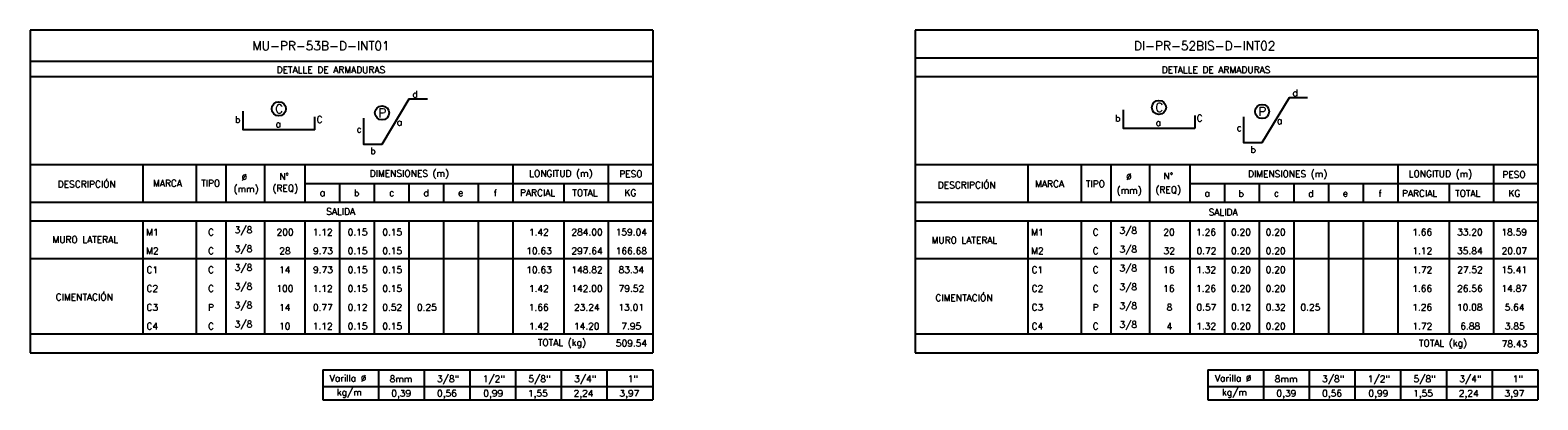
# Model space of a CAD drawing. Header units: metres. Extents: x -260 to 410, y 23 to 160.
# Tile 12 of 15: x 168 to 230, y 63 to 78. Entities that reach past the tile are written whole.
import ezdxf
from ezdxf.enums import TextEntityAlignment as Align

# ---------------------------------------------------------------- set-up
doc = ezdxf.new("R2010")
doc.units = ezdxf.units.M
for name, color, linetype in [('XREF-SE-CUADROS DE DESPIECE - HUAURA_PQT4$0$21', 3, 'Continuous'), ('XREF-SE-CUADROS DE DESPIECE - HUAURA_PQT4$0$21C', 3, 'Continuous'), ('XREF-SE-CUADROS DE DESPIECE - HUAURA_PQT4$0$23', 2, 'Continuous'), ('XREF-SE-CUADROS DE DESPIECE - HUAURA_PQT4$0$S-ANNO-TEXT', 7, 'Continuous'), ('XREF-SE-CUADROS DE DESPIECE - HUAURA_PQT4$0$S-LNWK-0006', 1, 'Continuous')]:
    doc.layers.add(name, color=color, linetype=linetype)
doc.styles.add('XREF-SE-CUADROS DE DESPIECE - HUAURA_PQT4$0$TEGEPSA 100', font='romans.shx')

# ---------------------------------------------------------------- blocks, each defined once
blk = doc.blocks.new('XREF-SE-CUADROS DE DESPIECE - HUAURA_PQT4')
at = {"layer": 'XREF-SE-CUADROS DE DESPIECE - HUAURA_PQT4$0$21'}
for p, q in [((172.934, 72.91), (172.934, 71.379)), ((175.1, 72.91), (175.1, 71.379)), ((176.313, 72.91), (176.313, 71.379)), ((177.883, 72.91), (177.883, 71.379)), ((179.532, 72.91), (179.532, 71.379)), ((187.999, 72.91), (187.999, 71.379)), ((191.894, 72.91), (191.894, 71.379)), ((208.99, 72.91), (208.99, 71.379)), ((211.156, 72.91), (211.156, 71.379)), ((212.369, 72.91), (212.369, 71.379)), ((213.939, 72.91), (213.939, 71.379)), ((215.588, 72.91), (215.588, 71.379)), ((224.055, 72.91), (224.055, 71.379)), ((227.95, 72.91), (227.95, 71.379)), ((179.532, 72.14), (193.703, 72.14)), ((180.943, 72.14), (180.943, 71.379)), ((182.355, 72.14), (182.355, 71.379)), ((183.766, 72.14), (183.766, 71.379)), ((185.177, 72.14), (185.177, 71.379)), ((186.588, 72.14), (186.588, 71.379)), ((190.086, 72.14), (190.086, 71.379)), ((215.588, 72.14), (229.759, 72.14)), ((216.999, 72.14), (216.999, 71.379)), ((218.411, 72.14), (218.411, 71.379)), ((219.822, 72.14), (219.822, 71.379)), ((221.233, 72.14), (221.233, 71.379)), ((222.644, 72.14), (222.644, 71.379)), ((226.142, 72.14), (226.142, 71.379)), ((168.344, 71.379), (193.703, 71.379)), ((204.4, 71.379), (229.759, 71.379)), ((168.344, 70.617), (193.703, 70.617)), ((172.934, 70.617), (172.934, 66.02)), ((175.1, 70.617), (175.1, 66.02)), ((176.313, 70.617), (176.313, 66.02)), ((177.883, 70.617), (177.883, 66.02)), ((179.532, 70.617), (179.532, 66.02)), ((180.943, 70.617), (180.943, 66.02)), ((182.355, 70.617), (182.355, 66.02)), ((183.766, 70.617), (183.766, 66.02)), ((185.177, 70.617), (185.177, 66.02)), ((186.588, 70.617), (186.588, 66.02)), ((187.999, 70.617), (187.999, 66.02)), ((190.086, 70.617), (190.086, 66.02)), ((191.894, 70.617), (191.894, 66.02)), ((204.4, 70.617), (229.759, 70.617)), ((208.99, 70.617), (208.99, 66.02)), ((211.156, 70.617), (211.156, 66.02)), ((212.369, 70.617), (212.369, 66.02)), ((213.939, 70.617), (213.939, 66.02)), ((215.588, 70.617), (215.588, 66.02)), ((216.999, 70.617), (216.999, 66.02)), ((218.411, 70.617), (218.411, 66.02)), ((219.822, 70.617), (219.822, 66.02)), ((221.233, 70.617), (221.233, 66.02)), ((222.644, 70.617), (222.644, 66.02)), ((224.055, 70.617), (224.055, 66.02)), ((226.142, 70.617), (226.142, 66.02)), ((227.95, 70.617), (227.95, 66.02)), ((168.344, 69.084), (193.703, 69.084)), ((204.4, 69.084), (229.759, 69.084)), ((168.344, 66.02), (172.934, 66.02)), ((172.934, 66.02), (193.703, 66.02)), ((204.4, 66.02), (208.99, 66.02)), ((208.99, 66.02), (229.759, 66.02)), ((182.527, 64.556), (182.527, 63.328)), ((184.39, 64.556), (184.39, 63.328)), ((186.252, 64.556), (186.252, 63.328)), ((188.115, 64.556), (188.115, 63.328)), ((189.978, 64.556), (189.978, 63.328)), ((191.84, 64.556), (191.84, 63.328)), ((218.583, 64.556), (218.583, 63.328)), ((220.446, 64.556), (220.446, 63.328)), ((222.308, 64.556), (222.308, 63.328)), ((224.171, 64.556), (224.171, 63.328)), ((226.034, 64.556), (226.034, 63.328)), ((227.896, 64.556), (227.896, 63.328)), ((180.262, 63.868), (193.703, 63.868)), ((216.318, 63.868), (229.759, 63.868))]:
    blk.add_line(p, q, dxfattribs=at)
at = {"layer": 'XREF-SE-CUADROS DE DESPIECE - HUAURA_PQT4$0$21C'}
for centre in [(178.473, 75.177), (182.676, 75.012), (214.325, 75.233), (218.528, 75.069)]:
    blk.add_circle(centre, 0.288, dxfattribs=at)
at = {"layer": 'XREF-SE-CUADROS DE DESPIECE - HUAURA_PQT4$0$23'}
for p, q in [((168.344, 78.38), (168.344, 65.246)), ((193.703, 78.38), (193.703, 65.246)), ((204.4, 78.38), (204.4, 65.246)), ((229.759, 78.38), (229.759, 65.246)), ((168.344, 72.91), (193.703, 72.91)), ((204.4, 72.91), (229.759, 72.91)), ((168.344, 65.246), (193.703, 65.246)), ((204.4, 65.246), (229.759, 65.246)), ((180.262, 64.556), (180.262, 63.328)), ((180.262, 64.556), (193.703, 64.556)), ((180.262, 64.556), (180.262, 63.328)), ((193.703, 64.556), (193.703, 63.328)), ((216.318, 64.556), (216.318, 63.328)), ((216.318, 64.556), (229.759, 64.556)), ((216.318, 64.556), (216.318, 63.328)), ((229.759, 64.556), (229.759, 63.328)), ((180.262, 63.328), (193.703, 63.328)), ((216.318, 63.328), (229.759, 63.328))]:
    blk.add_line(p, q, dxfattribs=at)
for points in [[(193.703, 78.38), (168.344, 78.38)], [(229.759, 78.38), (204.4, 78.38)], [(193.703, 77.11), (168.344, 77.11)], [(229.759, 77.244), (204.4, 77.244)], [(193.703, 76.474), (168.344, 76.474)], [(229.759, 76.474), (204.4, 76.474)]]:
    blk.add_lwpolyline(points, dxfattribs=at)
at = {"layer": 'XREF-SE-CUADROS DE DESPIECE - HUAURA_PQT4$0$S-LNWK-0006', "flags": 128}
for points in [[(184.525, 75.568), (183.772, 75.568), (182.667, 73.731), (181.93, 73.731), (181.93, 74.798)], [(220.376, 75.625), (219.623, 75.625), (218.518, 73.788), (217.781, 73.787), (217.781, 74.855)]]:
    blk.add_lwpolyline(points, dxfattribs=at)
at = {"layer": 'XREF-SE-CUADROS DE DESPIECE - HUAURA_PQT4$0$S-LNWK-0006'}
for points in [[(179.932, 74.848), (179.932, 74.338, -0.414214), (179.918, 74.325), (177.022, 74.325), (177.022, 75.076)], [(215.783, 74.905), (215.783, 74.395, -0.414214), (215.769, 74.381), (212.874, 74.381), (212.874, 75.132)]]:
    blk.add_lwpolyline(points, format="xyb", dxfattribs=at)
at = {"style": 'XREF-SE-CUADROS DE DESPIECE - HUAURA_PQT4$0$TEGEPSA 100'}
for s, p in [('Ø', (176.956, 72.259)), ('N°', (178.491, 72.282)), ('DIMENSIONES (m)', (182.176, 72.413)), ('LONGITUD (m)', (188.67, 72.413)), ('PESO', (192.339, 72.391)), ('Ø', (212.987, 72.28)), ('N°', (214.509, 72.307)), ('DIMENSIONES (m)', (217.95, 72.394)), ('LONGITUD (m)', (224.499, 72.394)), ('PESO', (228.313, 72.367)), ('DESCRIPCIÓN', (169.469, 71.971)), ('MARCA', (173.346, 72.01)), ('TIPO', (175.307, 72.01)), ('(mm)', (176.629, 71.785)), ('(REQ)', (178.216, 71.808)), ('b', (181.531, 71.617)), ('d', (184.365, 71.617)), ('f', (187.223, 71.615)), ('PARCIAL', (188.299, 71.625)), ('TOTAL', (190.43, 71.625)), ('KG', (192.552, 71.625)), ('DESCRIPCIÓN', (205.317, 71.94)), ('MARCA', (209.283, 71.986)), ('TIPO', (211.346, 71.986)), ('(mm)', (212.602, 71.721)), ('(REQ)', (214.185, 71.748)), ('b', (217.566, 71.591)), ('d', (220.403, 71.592)), ('f', (223.266, 71.589)), ('PARCIAL', (224.223, 71.601)), ('TOTAL', (226.387, 71.601)), ('KG', (228.564, 71.601)), ('a', (180.142, 71.626)), ('c', (182.968, 71.626)), ('e', (185.777, 71.626)), ('a', (216.181, 71.603)), ('c', (219.007, 71.603)), ('e', (221.814, 71.603)), ('M1', (173.067, 70.021)), ('C', (175.589, 70.023)), (' 3/8', (176.489, 70.11)), ('200', (178.38, 70.023)), ('1.12', (179.854, 70.021)), ('0.15', (181.277, 70.023)), ('0.15', (182.688, 70.023)), ('1.42', (188.659, 70.021)), ('284.00', (190.393, 70.023)), ('159.04', (192.194, 70.023)), ('M1', (209.117, 70.021)), ('C', (211.624, 70.023)), (' 3/8', (212.533, 70.088)), ('20', (214.504, 70.024)), ('1.26', (215.839, 70.024)), ('0.20', (217.261, 70.024)), ('0.20', (218.672, 70.024)), ('1.66', (224.643, 70.024)), ('33.20', (226.471, 70.024)), ('18.59', (228.275, 70.024)), ('MURO LATERAL', (169.252, 69.716)), ('M2', (173.067, 69.255)), ('C', (175.589, 69.257)), (' 3/8', (176.489, 69.344)), ('28', (178.489, 69.257)), ('9.73', (179.865, 69.257)), ('0.15', (181.277, 69.257)), ('0.15', (182.688, 69.257)), ('10.63', (188.552, 69.257)), ('297.64', (190.392, 69.257)), ('166.68', (192.197, 69.257)), ('MURO LATERAL', (205.062, 69.692)), ('M2', (209.117, 69.255)), ('C', (211.624, 69.257)), (' 3/8', (212.533, 69.322)), ('32', (214.511, 69.258)), ('0.72', (215.855, 69.258)), ('0.20', (217.261, 69.258)), ('0.20', (218.672, 69.258)), ('1.12', (224.647, 69.256)), ('35.84', (226.47, 69.258)), ('20.07', (228.282, 69.258)), (' 3/8', (176.489, 68.578)), (' 3/8', (212.533, 68.556)), ('C1', (173.083, 68.491)), ('C', (175.589, 68.491)), ('14', (178.48, 68.488)), ('9.73', (179.865, 68.491)), ('0.15', (181.277, 68.491)), ('0.15', (182.688, 68.491)), ('10.63', (188.552, 68.491)), ('148.82', (190.391, 68.491)), ('83.34', (192.311, 68.491)), ('C1', (209.135, 68.491)), ('C', (211.624, 68.491)), ('16', (214.498, 68.492)), ('1.32', (215.843, 68.492)), ('0.20', (217.261, 68.492)), ('0.20', (218.672, 68.492)), ('1.72', (224.647, 68.489)), ('27.52', (226.475, 68.492)), ('15.41', (228.276, 68.492)), ('CIMENTACIÓN', (169.385, 67.379)), ('C2', (173.083, 67.724)), ('C', (175.589, 67.724)), (' 3/8', (176.489, 67.812)), ('100', (178.373, 67.725)), ('1.12', (179.854, 67.723)), ('0.15', (181.277, 67.725)), ('0.15', (182.688, 67.725)), ('1.42', (188.659, 67.723)), ('142.00', (190.387, 67.725)), ('79.52', (192.315, 67.725)), ('CIMENTACIÓN', (205.218, 67.348)), ('C2', (209.135, 67.725)), ('C', (211.624, 67.725)), (' 3/8', (212.533, 67.79)), ('16', (214.498, 67.726)), ('1.26', (215.839, 67.726)), ('0.20', (217.261, 67.726)), ('0.20', (218.672, 67.726)), ('1.66', (224.643, 67.726)), ('26.56', (226.471, 67.726)), ('14.87', (228.274, 67.726)), ('C3', (173.083, 66.959)), ('P', (175.588, 66.956)), (' 3/8', (176.489, 67.046)), ('14', (178.48, 66.956)), ('0.77', (179.863, 66.959)), ('0.12', (181.276, 66.959)), ('0.52', (182.687, 66.959)), ('0.25', (184.099, 66.959)), ('1.66', (188.656, 66.959)), ('23.24', (190.5, 66.959)), ('13.01', (192.307, 66.959)), ('C3', (209.135, 66.96)), ('P', (211.623, 66.956)), (' 3/8', (212.533, 67.024)), ('8', (214.637, 66.96)), ('0.57', (215.853, 66.96)), ('0.12', (217.266, 66.96)), ('0.32', (218.677, 66.96)), ('0.25', (220.089, 66.96)), ('1.26', (224.643, 66.96)), ('10.08', (226.464, 66.96)), ('5.64', (228.406, 66.96)), ('C4', (173.083, 66.192)), ('C', (175.589, 66.192)), (' 3/8', (176.489, 66.279)), ('10', (178.481, 66.193)), ('1.12', (179.854, 66.191)), ('0.15', (181.277, 66.193)), ('0.15', (182.688, 66.193)), ('1.42', (188.659, 66.191)), ('14.20', (190.495, 66.193)), ('7.95', (192.424, 66.193)), ('C4', (209.135, 66.193)), ('C', (211.624, 66.193)), (' 3/8', (212.533, 66.257)), ('4', (214.638, 66.19)), ('1.32', (215.843, 66.193)), ('0.20', (217.261, 66.193)), ('0.20', (218.672, 66.193)), ('1.72', (224.647, 66.191)), ('6.88', (226.599, 66.193)), ('3.85', (228.413, 66.193))]:
    blk.add_text(s, height=0.27, dxfattribs=at).set_placement(p)
at = {"layer": 'XREF-SE-CUADROS DE DESPIECE - HUAURA_PQT4$0$23', "style": 'XREF-SE-CUADROS DE DESPIECE - HUAURA_PQT4$0$TEGEPSA 100'}
for s, p in [('SALIDA', (180.402, 70.863)), ('SALIDA', (216.348, 70.839)), ('TOTAL (kg)', (189.025, 65.523)), ('509.54', (192.202, 65.498)), ('TOTAL (kg)', (224.917, 65.504)), ('78.43', (228.287, 65.474))]:
    blk.add_text(s, height=0.27, dxfattribs=at).set_placement(p)
at = {"layer": 'XREF-SE-CUADROS DE DESPIECE - HUAURA_PQT4$0$S-ANNO-TEXT', "color": 4, "style": 'XREF-SE-CUADROS DE DESPIECE - HUAURA_PQT4$0$TEGEPSA 100'}
for s, p in [('MU-PR-53B-D-INT01', (177.398, 77.564)), ('DI-PR-52BIS-D-INT02', (213.308, 77.564))]:
    blk.add_text(s, height=0.36233, dxfattribs=at).set_placement(p)
at = {"layer": 'XREF-SE-CUADROS DE DESPIECE - HUAURA_PQT4$0$S-ANNO-TEXT', "style": 'XREF-SE-CUADROS DE DESPIECE - HUAURA_PQT4$0$TEGEPSA 100'}
for s, height, p in [('DETALLE DE ARMADURAS', 0.27006, (178.385, 76.635)), ('DETALLE DE ARMADURAS', 0.27006, (214.442, 76.635)), ('Varilla %%C', 0.27, (180.546, 64.073)), ('8mm', 0.27, (182.986, 64.047)), ('3/8"', 0.27, (184.915, 64.047)), ('1/2"', 0.27, (186.777, 64.047)), ('5/8"', 0.27, (188.64, 64.047)), ('3/4"', 0.27, (190.503, 64.047)), ('1"', 0.27, (192.682, 64.047)), ('Varilla %%C', 0.27, (216.602, 64.073)), ('8mm', 0.27, (219.042, 64.047)), ('3/8"', 0.27, (220.971, 64.047)), ('1/2"', 0.27, (222.833, 64.047)), ('5/8"', 0.27, (224.696, 64.047)), ('3/4"', 0.27, (226.559, 64.047)), ('1"', 0.27, (228.738, 64.047)), ('kg/m', 0.27, (180.833, 63.503)), ('0,39', 0.27, (183.053, 63.458)), ('0,56', 0.27, (184.916, 63.458)), ('0,99', 0.27, (186.801, 63.458)), ('1,55', 0.27, (188.619, 63.458)), ('2,24', 0.27, (190.481, 63.458)), ('3,97', 0.27, (192.344, 63.458)), ('kg/m', 0.27, (216.889, 63.503)), ('0,39', 0.27, (219.109, 63.458)), ('0,56', 0.27, (220.972, 63.458)), ('0,99', 0.27, (222.857, 63.458)), ('1,55', 0.27, (224.675, 63.458)), ('2,24', 0.27, (226.538, 63.458)), ('3,97', 0.27, (228.4, 63.458))]:
    blk.add_text(s, height=height, dxfattribs=at).set_placement(p)
for s, p in [('d', (184.133, 75.636)), ('d', (219.984, 75.693)), ('b', (212.758, 74.66)), ('C', (216.104, 74.66)), ('b', (176.907, 74.604)), ('C', (180.253, 74.604)), ('c', (181.847, 74.214)), ('c', (217.699, 74.271)), ('b', (182.423, 73.329)), ('b', (218.274, 73.386))]:
    blk.add_text(s, height=0.27, dxfattribs=at).set_placement(p, align=Align.RIGHT)
for s, height, p in [('C', 0.362, (178.487, 74.995)), ('P', 0.362, (182.69, 74.83)), ('C', 0.362, (214.338, 75.052)), ('P', 0.362, (218.541, 74.887)), ('a', 0.27, (178.451, 74.424)), ('a', 0.27, (183.387, 74.501)), ('a', 0.27, (214.302, 74.481)), ('a', 0.27, (219.238, 74.557))]:
    blk.add_text(s, height=height, dxfattribs=at).set_placement(p, align=Align.CENTER)

msp = doc.modelspace()

# ---------------------------------------------------------------- block references
msp.add_blockref('XREF-SE-CUADROS DE DESPIECE - HUAURA_PQT4', (0, 0))

doc.saveas('drawing.dxf')
